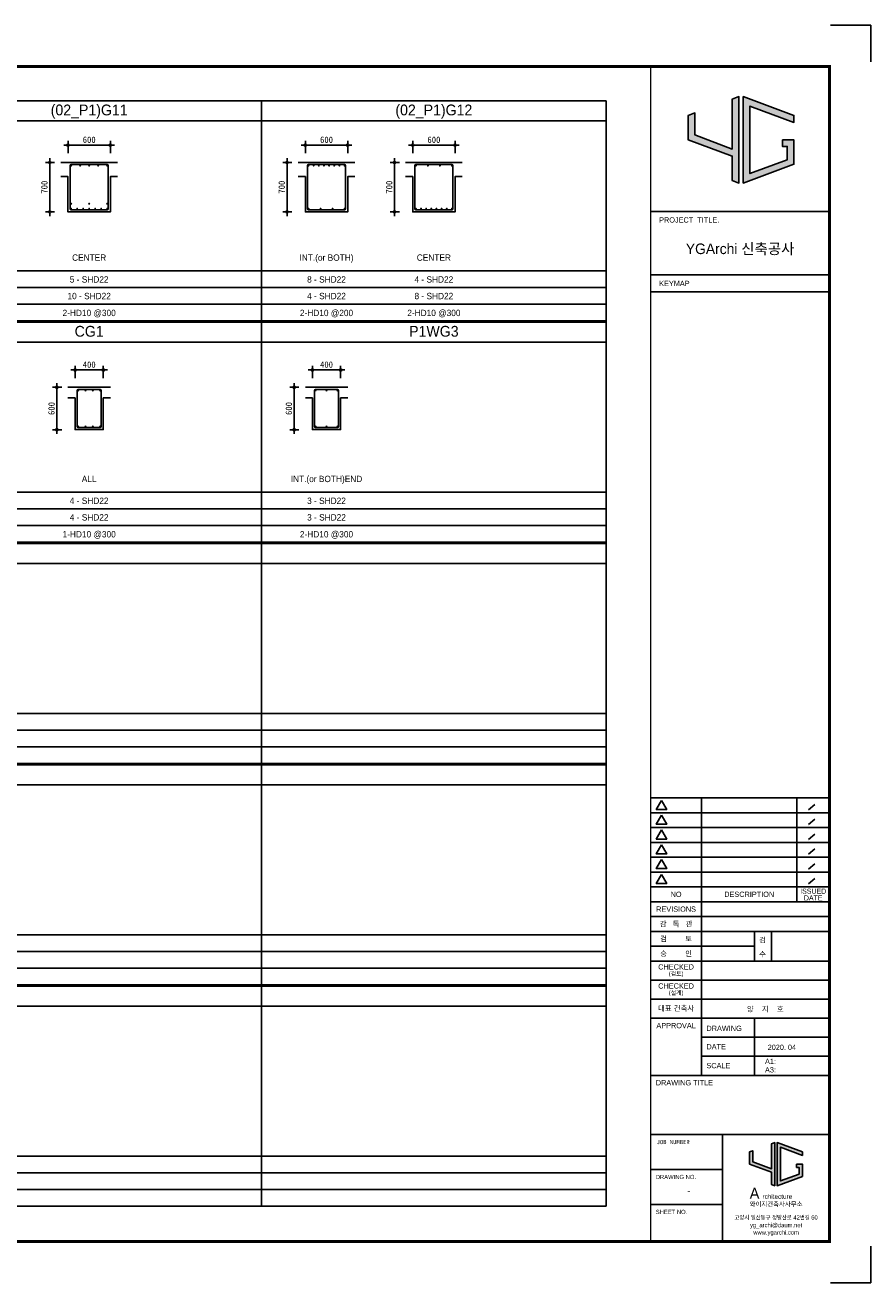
# Model space of a CAD drawing. Header units: millimetres. Extents: x 3445018 to 4174071, y -6064565 to -5122887.
# Tile 30 of 192: x 3711427 to 3723412, y -5842280 to -5824460. Entities that reach past the tile are written whole.
import ezdxf
from ezdxf.enums import TextEntityAlignment as Align

# ---------------------------------------------------------------- set-up
doc = ezdxf.new("R2010")
doc.units = ezdxf.units.MM
doc.header["$MEASUREMENT"] = 0
doc.layers.get('0').update_dxf_attribs({"linetype": 'CONTINUOUS'})
doc.layers.get('DEFPOINTS').update_dxf_attribs({"linetype": 'CONTINUOUS'})
for name, color, linetype in [('0-TEX(타이틀)', 2, 'CONTINUOUS'), ('A_GE_FORM', 7, 'CONTINUOUS'), ('A_GE_TEXT', 3, 'CONTINUOUS'), ('DIM', 7, 'CONTINUOUS'), ('guide', 9, 'CONTINUOUS'), ('SO-252', 252, 'CONTINUOUS'), ('WA1', 2, 'CONTINUOUS'), ('WA2', 3, 'CONTINUOUS'), ('문자', 2, 'CONTINUOUS')]:
    doc.layers.add(name, color=color, linetype=linetype)
doc.styles.add('HY울릉도 L', font='txt')
doc.styles.add('SDP-S', font='txt')
doc.styles.add('굴림', font='txt')
doc.styles.add('나눔고딕', font='txt')
doc.styles.add('돋움', font='txt')
doc.styles.add('스타일1', font='HYWULM.TTF')
doc.dimstyles.new('SMDI-3', dxfattribs={"dimtxt": 3, "dimasz": 1, "dimexe": 2, "dimexo": 3, "dimgap": 1, "dimtad": 1, "dimdsep": 46, "dimtxsty": 'HY울릉도 L', "dimblk": 'Z_DOT', "dimcen": 2.5, "dimdle": 1.5, "dimclrd": 1, "dimclre": 1, "dimclrt": 2, "dimadec": 0, "dimazin": 0, "dimtfac": 1, "dimtix": 1, "dimtmove": 2, "dimatfit": 3, "dimldrblk": 'Z_DOT', "dimfxl": 2, "dimtvp": 1, "dimtolj": 1, "dimtzin": 0, "dimarcsym": 0})

# ---------------------------------------------------------------- blocks, each defined once
blk = doc.blocks.new('werwwerw')
at = {"true_color": 0xf50000}
h = blk.add_hatch(color=1, dxfattribs=at)
h.dxf.hatch_style = 1
h.paths.add_polyline_path([(1770.34, 1804.71), (1770.34, 1809.72), (1768.84, 1809.16), (1768.84, 1803.61), (1778.84, 1799.9), (1778.84, 1794.35), (1780.34, 1793.79), (1780.34, 1813.42), (1778.84, 1812.87), (1778.84, 1801.5)])
h.paths.add_polyline_path([(1782.84, 1811.27), (1792.84, 1807.56), (1792.84, 1809.16), (1781.34, 1813.42), (1781.34, 1793.79), (1792.84, 1798.05), (1792.84, 1803.61), (1790.24, 1803.61), (1790.24, 1802.11), (1791.34, 1802.11), (1791.34, 1799.09), (1782.84, 1795.95)])
at = {"color": 1, "true_color": 0xf50000}
for points in [[(1770.34, 1809.72), (1768.84, 1809.16), (1768.84, 1803.61), (1778.84, 1799.9), (1778.84, 1794.35), (1780.34, 1793.79), (1780.34, 1813.42), (1778.84, 1812.87), (1778.84, 1801.5), (1770.34, 1804.71), (1770.34, 1809.72), (1768.84, 1809.16)], [(1790.24, 1803.61), (1792.84, 1803.61), (1792.84, 1798.05), (1781.34, 1793.79), (1781.34, 1813.42), (1792.84, 1809.16), (1792.84, 1807.56), (1782.84, 1811.27), (1782.84, 1795.95), (1791.34, 1799.09), (1791.34, 1802.11), (1790.24, 1802.11), (1790.24, 1802.11), (1790.24, 1803.61)]]:
    blk.add_lwpolyline(points, dxfattribs=at)
at = {"color": 1, "true_color": 0xf50000, "insert": (1768.9, 1792.85), "char_height": 5, "attachment_point": 1}
blk.add_mtext_dynamic_manual_height_columns('{\\fBroadway|b0|i0|c0|p82;A}', width=3.0726, gutter_width=12.5, heights=[0], dxfattribs=at)
at = {"insert": (1774.73, 1789.95), "char_height": 2.1, "attachment_point": 1}
blk.add_mtext_dynamic_manual_height_columns('{\\fBroadway|b0|i0|c0|p82;rchitecture}', width=17.5999, gutter_width=12.5, heights=[0], dxfattribs=at)
blk = doc.blocks.new('sheet _서영')
at = {"true_color": 0xf50000}
h = blk.add_hatch(color=1, dxfattribs=at)
h.dxf.hatch_style = 1
h.paths.add_polyline_path([(-361932.13, -1058516.3), (-361932.13, -1058505.89), (-361935.25, -1058507.04), (-361935.25, -1058518.6), (-361914.45, -1058526.3), (-361914.45, -1058537.86), (-361911.33, -1058539.01), (-361911.33, -1058498.18), (-361914.45, -1058499.34), (-361914.45, -1058522.97)])
h.paths.add_polyline_path([(-361906.13, -1058502.67), (-361885.33, -1058510.37), (-361885.33, -1058507.04), (-361909.25, -1058498.18), (-361909.25, -1058539.01), (-361885.33, -1058530.15), (-361885.33, -1058518.6), (-361890.73, -1058518.6), (-361890.73, -1058521.72), (-361888.45, -1058521.72), (-361888.45, -1058527.98), (-361906.13, -1058534.53)])
at = {"color": 1, "true_color": 0xf50000}
for points in [[(-361932.13, -1058505.89), (-361935.25, -1058507.04), (-361935.25, -1058518.6), (-361914.45, -1058526.3), (-361914.45, -1058537.86), (-361911.33, -1058539.01), (-361911.33, -1058498.18), (-361914.45, -1058499.34), (-361914.45, -1058522.97), (-361932.13, -1058516.3), (-361932.13, -1058505.89), (-361935.25, -1058507.04)], [(-361890.73, -1058518.6), (-361885.33, -1058518.6), (-361885.33, -1058530.15), (-361909.25, -1058539.01), (-361909.25, -1058498.18), (-361885.33, -1058507.04), (-361885.33, -1058510.37), (-361906.13, -1058502.67), (-361906.13, -1058534.53), (-361888.45, -1058527.98), (-361888.45, -1058521.72), (-361890.73, -1058521.72), (-361890.73, -1058521.72), (-361890.73, -1058518.6)]]:
    blk.add_lwpolyline(points, dxfattribs=at)
at = {"layer": 'A_GE_FORM'}
for p, q in [((-361848.99, -1058464.44), (-361867.99, -1058464.44)), ((-361848.99, -1058464.44), (-361848.99, -1058481.68)), ((-361848.99, -1059041.18), (-361848.99, -1059058.43)), ((-361848.99, -1059058.43), (-361867.99, -1059058.43))]:
    blk.add_line(p, q, dxfattribs=at)
at = {"layer": 'A_GE_FORM', "color": 161}
for p, q in [((-361952.99, -1058552.43), (-361868.99, -1058552.43)), ((-361952.99, -1058582.43), (-361868.99, -1058582.43)), ((-361952.99, -1058590.43), (-361868.99, -1058590.43)), ((-361952.99, -1058829.43), (-361868.89, -1058829.43)), ((-361928.99, -1058960.43), (-361928.99, -1058829.43)), ((-361883.91, -1058878.43), (-361883.91, -1058829.43)), ((-361875.5, -1058832.51), (-361878.46, -1058835.03)), ((-361952.99, -1058836.43), (-361868.89, -1058836.43)), ((-361875.5, -1058839.51), (-361878.46, -1058842.03)), ((-361952.99, -1058843.43), (-361868.89, -1058843.43)), ((-361875.5, -1058846.51), (-361878.46, -1058849.03)), ((-361952.99, -1058850.43), (-361868.89, -1058850.43)), ((-361952.99, -1058857.43), (-361868.89, -1058857.43)), ((-361875.5, -1058853.51), (-361878.46, -1058856.03)), ((-361875.5, -1058860.51), (-361878.46, -1058863.03)), ((-361952.99, -1058864.43), (-361868.89, -1058864.43)), ((-361875.5, -1058867.51), (-361878.46, -1058870.03)), ((-361952.99, -1058871.43), (-361868.89, -1058871.43)), ((-361952.99, -1058878.43), (-361868.49, -1058878.43)), ((-361952.99, -1058885.43), (-361868.49, -1058885.43)), ((-361952.99, -1058892.43), (-361868.49, -1058892.43)), ((-361903.99, -1058906.43), (-361903.99, -1058892.43)), ((-361895.99, -1058906.43), (-361895.99, -1058892.43)), ((-361952.99, -1058899.43), (-361903.99, -1058899.43)), ((-361952.99, -1058906.43), (-361868.49, -1058906.43)), ((-361952.99, -1058915.43), (-361868.49, -1058915.43)), ((-361952.99, -1058924.43), (-361868.49, -1058924.43)), ((-361952.99, -1058933.43), (-361868.49, -1058933.43)), ((-361903.99, -1058960.43), (-361903.99, -1058933.43)), ((-361928.99, -1058942.43), (-361868.49, -1058942.43)), ((-361928.99, -1058951.43), (-361868.49, -1058951.43)), ((-361952.99, -1058960.43), (-361868.49, -1058960.43)), ((-361952.99, -1058988.43), (-361868.49, -1058988.43)), ((-361918.99, -1059038.93), (-361918.99, -1058988.43)), ((-361952.99, -1059004.93), (-361918.99, -1059004.93)), ((-361952.99, -1059021.43), (-361918.99, -1059021.43))]:
    blk.add_line(p, q, dxfattribs=at)
at = {"layer": 'A_GE_FORM', "const_width": 1.5}
blk.add_lwpolyline([(-361868.49, -1059038.93), (-362670.49, -1059038.93), (-362670.49, -1058483.93), (-361868.49, -1058483.93)], close=True, dxfattribs=at)
at = {"layer": 'A_GE_FORM', "const_width": 0.6}
blk.add_lwpolyline([(-361952.99, -1059038.93), (-361952.99, -1058483.93)], dxfattribs=at)
at = {"layer": 'A_GE_FORM', "color": 7}
for points in [[(-361947.88, -1058830.55), (-361950.34, -1058834.82), (-361945.41, -1058834.82)], [(-361947.88, -1058837.55), (-361950.34, -1058841.82), (-361945.41, -1058841.82)], [(-361947.88, -1058844.55), (-361950.34, -1058848.82), (-361945.41, -1058848.82)], [(-361947.88, -1058851.55), (-361950.34, -1058855.82), (-361945.41, -1058855.82)], [(-361947.88, -1058858.55), (-361950.34, -1058862.82), (-361945.41, -1058862.82)], [(-361947.88, -1058865.55), (-361950.34, -1058869.82), (-361945.41, -1058869.82)]]:
    blk.add_lwpolyline(points, close=True, dxfattribs=at)
at = {"xscale": 1.04, "yscale": 1.04, "zscale": 1.04}
blk.add_blockref('werwwerw', (-363745.9, -1060878.12), dxfattribs=at)
at = {"insert": (-361906.28, -1059020.17), "char_height": 2.16, "attachment_point": 1, "line_spacing_factor": 0.9, "style": '스타일1'}
blk.add_mtext_dynamic_manual_height_columns('{\\f이사만루체 Medium|b0|i0|c129|p2;와이지건축사사무소}', width=30.417, gutter_width=10, heights=[0], dxfattribs=at)
at = {"layer": 'A_GE_TEXT'}
for s, height, style, p in [('PROJECT  TITLE.', 2.5, '돋움', (-361948.99, -1058556.43)), ('KEYMAP', 2.5, '돋움', (-361948.99, -1058586.43)), ('DRAWING', 2.5, '돋움', (-361926.65, -1058938.25)), ('DATE', 2.5, '돋움', (-361926.65, -1058946.92)), ('A1:', 2.5, '돋움', (-361898.99, -1058953.83)), ('SCALE', 2.5, '돋움', (-361926.65, -1058955.83)), ('A3:', 2.5, '돋움', (-361898.99, -1058957.83)), ('DRAWING TITLE', 2.5, '돋움', (-361950.58, -1058963.93)), ('JOB NUMBER', 2, '나눔고딕', (-361950.2, -1058991.93)), ('DRAWING NO.', 2, '돋움', (-361950.59, -1059008.43)), ('SHEET NO.', 2, '돋움', (-361950.59, -1059024.93))]:
    blk.add_text(s, height=height, dxfattribs=dict(at, style=style)).set_placement(p, align=Align.MIDDLE_LEFT)
for s, height, style, p in [('YGArchi 신축공사', 5, '굴림', (-361910.74, -1058570.06)), ('NO', 2.5, '돋움', (-361940.99, -1058874.93)), ('DESCRIPTION', 2.5, '돋움', (-361906.45, -1058874.93)), ('ISSUED', 2.4, '돋움', (-361876.2, -1058873.45)), ('DATE', 2.4, '돋움', (-361876.2, -1058876.65)), ('REVISIONS', 2.5, '돋움', (-361940.99, -1058881.93)), ('감   독   관', 2.5, '돋움', (-361940.99, -1058888.93)), ('검         토', 2.5, '돋움', (-361940.99, -1058895.93)), ('승         인', 2.5, '돋움', (-361940.99, -1058902.93)), ('CHECKED', 2.5, '돋움', (-361940.99, -1058909.21)), ('(검토)', 2, '돋움', (-361940.99, -1058912.39)), ('CHECKED', 2.5, '돋움', (-361940.99, -1058918.21)), ('(설계)', 2, '돋움', (-361940.99, -1058921.39)), ('대표 건축사', 2.5, '돋움', (-361940.99, -1058928.78)), ('APPROVAL', 2.5, '돋움', (-361940.99, -1058936.93)), ('-', 2.5, '나눔고딕', (-361934.99, -1059014.93))]:
    blk.add_text(s, height=height, dxfattribs=dict(at, style=style)).set_placement(p, align=Align.MIDDLE_CENTER)
at = {"layer": 'A_GE_TEXT', "style": '돋움'}
for s, p in [('검', (-361901.77, -1058897.75)), ('수', (-361901.77, -1058904.47))]:
    blk.add_text(s, height=2.5, dxfattribs=at).set_placement(p)
at = {"layer": 'A_GE_TEXT', "style": '돋움', "width": 0.9}
for s, p in [('고양시 일산동구 정발산로 42번길 60', (-361893.74, -1059027.54)), ('yg_archi@daum.net', (-361893.74, -1059031.18)), ('www.ygarchi.com', (-361893.74, -1059034.62))]:
    blk.add_text(s, height=2, dxfattribs=at).set_placement(p, align=Align.MIDDLE_CENTER)
blk = doc.blocks.new('Z_DOT')
at = {"layer": 'DIM', "color": 1, "ltscale": 3}
for p, q in [((-2, 0), (2, 0)), ((0, -2), (0, 2))]:
    blk.add_line(p, q, dxfattribs=at)
for radius in [0.5, 0.25]:
    blk.add_circle((0, 0), radius, dxfattribs=at)
blk = doc.blocks.new('*D202')
at = {"layer": 'DEFPOINTS', "color": 0, "ltscale": 3, "transparency": 16777216}
for p in [(3712535, -5829346), (3712135, -5829552), (3712535, -5829552)]:
    blk.add_point(p, dxfattribs=at)
at = {"layer": 'DIM', "color": 1, "lineweight": -2, "ltscale": 3, "transparency": 16777216}
for p, q in [((3712135, -5829462), (3712135, -5829286)), ((3712165, -5829346), (3712505, -5829346)), ((3712535, -5829462), (3712535, -5829286))]:
    blk.add_line(p, q, dxfattribs=at)
at = {"layer": 'DIM', "color": 1, "lineweight": -2, "ltscale": 3, "transparency": 16777216, "xscale": 30, "yscale": 30, "zscale": 30, "rotation": 180}
blk.add_blockref('Z_DOT', (3712135, -5829346), dxfattribs=at)
at = {"layer": 'DIM', "color": 1, "lineweight": -2, "ltscale": 3, "transparency": 16777216, "xscale": 30, "yscale": 30, "zscale": 30}
blk.add_blockref('Z_DOT', (3712535, -5829346), dxfattribs=at)
at = {"layer": 'DIM', "color": 2, "ltscale": 3, "transparency": 16777216, "insert": (3712335, -5829271), "char_height": 90, "attachment_point": 5, "style": 'SDP-S'}
blk.add_mtext('\\A1;400', dxfattribs=at)
blk = doc.blocks.new('*D203')
at = {"layer": 'DEFPOINTS', "color": 0, "ltscale": 3, "transparency": 16777216}
for p in [(3711876, -5829592), (3712035, -5829592), (3712035, -5830192)]:
    blk.add_point(p, dxfattribs=at)
at = {"layer": 'DIM', "color": 1, "lineweight": -2, "ltscale": 3, "transparency": 16777216}
for p, q in [((3711945, -5829592), (3711816, -5829592)), ((3711876, -5830162), (3711876, -5829622)), ((3711945, -5830192), (3711816, -5830192))]:
    blk.add_line(p, q, dxfattribs=at)
at = {"layer": 'DIM', "color": 1, "lineweight": -2, "ltscale": 3, "transparency": 16777216, "xscale": 30, "yscale": 30, "zscale": 30}
for p, rotation in [((3711876, -5829592), 90), ((3711876, -5830192), 270)]:
    blk.add_blockref('Z_DOT', p, dxfattribs=dict(at, rotation=rotation))
at = {"layer": 'DIM', "color": 2, "ltscale": 3, "transparency": 16777216, "insert": (3711801, -5829892), "char_height": 90, "attachment_point": 5, "rotation": 90, "style": 'SDP-S'}
blk.add_mtext('\\A1;600', dxfattribs=at)
blk = doc.blocks.new('*D210')
at = {"layer": 'DEFPOINTS', "color": 0, "ltscale": 3, "transparency": 16777216}
for p in [(3715898, -5829346), (3715498, -5829552), (3715898, -5829552)]:
    blk.add_point(p, dxfattribs=at)
at = {"layer": 'DIM', "color": 1, "lineweight": -2, "ltscale": 3, "transparency": 16777216}
for p, q in [((3715498, -5829462), (3715498, -5829286)), ((3715528, -5829346), (3715868, -5829346)), ((3715898, -5829462), (3715898, -5829286))]:
    blk.add_line(p, q, dxfattribs=at)
at = {"layer": 'DIM', "color": 1, "lineweight": -2, "ltscale": 3, "transparency": 16777216, "xscale": 30, "yscale": 30, "zscale": 30, "rotation": 180}
blk.add_blockref('Z_DOT', (3715498, -5829346), dxfattribs=at)
at = {"layer": 'DIM', "color": 1, "lineweight": -2, "ltscale": 3, "transparency": 16777216, "xscale": 30, "yscale": 30, "zscale": 30}
blk.add_blockref('Z_DOT', (3715898, -5829346), dxfattribs=at)
at = {"layer": 'DIM', "color": 2, "ltscale": 3, "transparency": 16777216, "insert": (3715698, -5829271), "char_height": 90, "attachment_point": 5, "style": 'SDP-S'}
blk.add_mtext('\\A1;400', dxfattribs=at)
blk = doc.blocks.new('*D211')
at = {"layer": 'DEFPOINTS', "color": 0, "ltscale": 3, "transparency": 16777216}
for p in [(3715239, -5829592), (3715398, -5829592), (3715398, -5830192)]:
    blk.add_point(p, dxfattribs=at)
at = {"layer": 'DIM', "color": 1, "lineweight": -2, "ltscale": 3, "transparency": 16777216}
for p, q in [((3715308, -5829592), (3715179, -5829592)), ((3715239, -5830162), (3715239, -5829622)), ((3715308, -5830192), (3715179, -5830192))]:
    blk.add_line(p, q, dxfattribs=at)
at = {"layer": 'DIM', "color": 1, "lineweight": -2, "ltscale": 3, "transparency": 16777216, "xscale": 30, "yscale": 30, "zscale": 30}
for p, rotation in [((3715239, -5829592), 90), ((3715239, -5830192), 270)]:
    blk.add_blockref('Z_DOT', p, dxfattribs=dict(at, rotation=rotation))
at = {"layer": 'DIM', "color": 2, "ltscale": 3, "transparency": 16777216, "insert": (3715164, -5829892), "char_height": 90, "attachment_point": 5, "rotation": 90, "style": 'SDP-S'}
blk.add_mtext('\\A1;600', dxfattribs=at)
blk = doc.blocks.new('*D214')
at = {"layer": 'DEFPOINTS', "color": 0, "ltscale": 3, "transparency": 16777216}
for p in [(3715998, -5826160), (3715398, -5826366), (3715998, -5826366)]:
    blk.add_point(p, dxfattribs=at)
at = {"layer": 'DIM', "color": 1, "lineweight": -2, "ltscale": 3, "transparency": 16777216}
for p, q in [((3715398, -5826276), (3715398, -5826100)), ((3715428, -5826160), (3715968, -5826160)), ((3715998, -5826276), (3715998, -5826100))]:
    blk.add_line(p, q, dxfattribs=at)
at = {"layer": 'DIM', "color": 1, "lineweight": -2, "ltscale": 3, "transparency": 16777216, "xscale": 30, "yscale": 30, "zscale": 30, "rotation": 180}
blk.add_blockref('Z_DOT', (3715398, -5826160), dxfattribs=at)
at = {"layer": 'DIM', "color": 1, "lineweight": -2, "ltscale": 3, "transparency": 16777216, "xscale": 30, "yscale": 30, "zscale": 30}
blk.add_blockref('Z_DOT', (3715998, -5826160), dxfattribs=at)
at = {"layer": 'DIM', "color": 2, "ltscale": 3, "transparency": 16777216, "insert": (3715698, -5826010), "char_height": 90, "attachment_point": 5, "style": 'SDP-S'}
blk.add_mtext('\\A1;\\P600', dxfattribs=at)
blk = doc.blocks.new('*D215')
at = {"layer": 'DEFPOINTS', "color": 0, "ltscale": 3, "transparency": 16777216}
for p in [(3715139, -5826406), (3715298, -5826406), (3715298, -5827106)]:
    blk.add_point(p, dxfattribs=at)
at = {"layer": 'DIM', "color": 1, "lineweight": -2, "ltscale": 3, "transparency": 16777216}
for p, q in [((3715208, -5826406), (3715079, -5826406)), ((3715139, -5827076), (3715139, -5826436)), ((3715208, -5827106), (3715079, -5827106))]:
    blk.add_line(p, q, dxfattribs=at)
at = {"layer": 'DIM', "color": 1, "lineweight": -2, "ltscale": 3, "transparency": 16777216, "xscale": 30, "yscale": 30, "zscale": 30}
for p, rotation in [((3715139, -5826406), 90), ((3715139, -5827106), 270)]:
    blk.add_blockref('Z_DOT', p, dxfattribs=dict(at, rotation=rotation))
at = {"layer": 'DIM', "color": 2, "ltscale": 3, "transparency": 16777216, "insert": (3715064, -5826756), "char_height": 90, "attachment_point": 5, "rotation": 90, "style": 'SDP-S'}
blk.add_mtext('\\A1;700', dxfattribs=at)
blk = doc.blocks.new('*D216')
at = {"layer": 'DEFPOINTS', "color": 0, "ltscale": 3, "transparency": 16777216}
for p in [(3717520, -5826160), (3716920, -5826366), (3717520, -5826366)]:
    blk.add_point(p, dxfattribs=at)
at = {"layer": 'DIM', "color": 1, "lineweight": -2, "ltscale": 3, "transparency": 16777216}
for p, q in [((3716920, -5826276), (3716920, -5826100)), ((3716950, -5826160), (3717490, -5826160)), ((3717520, -5826276), (3717520, -5826100))]:
    blk.add_line(p, q, dxfattribs=at)
at = {"layer": 'DIM', "color": 1, "lineweight": -2, "ltscale": 3, "transparency": 16777216, "xscale": 30, "yscale": 30, "zscale": 30, "rotation": 180}
blk.add_blockref('Z_DOT', (3716920, -5826160), dxfattribs=at)
at = {"layer": 'DIM', "color": 1, "lineweight": -2, "ltscale": 3, "transparency": 16777216, "xscale": 30, "yscale": 30, "zscale": 30}
blk.add_blockref('Z_DOT', (3717520, -5826160), dxfattribs=at)
at = {"layer": 'DIM', "color": 2, "ltscale": 3, "transparency": 16777216, "insert": (3717220, -5826010), "char_height": 90, "attachment_point": 5, "style": 'SDP-S'}
blk.add_mtext('\\A1;\\P600', dxfattribs=at)
blk = doc.blocks.new('*D217')
at = {"layer": 'DEFPOINTS', "color": 0, "ltscale": 3, "transparency": 16777216}
for p in [(3716661, -5826406), (3716820, -5826406), (3716820, -5827106)]:
    blk.add_point(p, dxfattribs=at)
at = {"layer": 'DIM', "color": 1, "lineweight": -2, "ltscale": 3, "transparency": 16777216}
for p, q in [((3716730, -5826406), (3716601, -5826406)), ((3716661, -5827076), (3716661, -5826436)), ((3716730, -5827106), (3716601, -5827106))]:
    blk.add_line(p, q, dxfattribs=at)
at = {"layer": 'DIM', "color": 1, "lineweight": -2, "ltscale": 3, "transparency": 16777216, "xscale": 30, "yscale": 30, "zscale": 30}
for p, rotation in [((3716661, -5826406), 90), ((3716661, -5827106), 270)]:
    blk.add_blockref('Z_DOT', p, dxfattribs=dict(at, rotation=rotation))
at = {"layer": 'DIM', "color": 2, "ltscale": 3, "transparency": 16777216, "insert": (3716586, -5826756), "char_height": 90, "attachment_point": 5, "rotation": 90, "style": 'SDP-S'}
blk.add_mtext('\\A1;700', dxfattribs=at)
blk = doc.blocks.new('*D258')
at = {"layer": 'DEFPOINTS', "color": 0, "ltscale": 3, "transparency": 16777216}
for p in [(3712635, -5826160), (3712035, -5826366), (3712635, -5826366)]:
    blk.add_point(p, dxfattribs=at)
at = {"layer": 'DIM', "color": 1, "lineweight": -2, "ltscale": 3, "transparency": 16777216}
for p, q in [((3712035, -5826276), (3712035, -5826100)), ((3712065, -5826160), (3712605, -5826160)), ((3712635, -5826276), (3712635, -5826100))]:
    blk.add_line(p, q, dxfattribs=at)
at = {"layer": 'DIM', "color": 1, "lineweight": -2, "ltscale": 3, "transparency": 16777216, "xscale": 30, "yscale": 30, "zscale": 30, "rotation": 180}
blk.add_blockref('Z_DOT', (3712035, -5826160), dxfattribs=at)
at = {"layer": 'DIM', "color": 1, "lineweight": -2, "ltscale": 3, "transparency": 16777216, "xscale": 30, "yscale": 30, "zscale": 30}
blk.add_blockref('Z_DOT', (3712635, -5826160), dxfattribs=at)
at = {"layer": 'DIM', "color": 2, "ltscale": 3, "transparency": 16777216, "insert": (3712335, -5826010), "char_height": 90, "attachment_point": 5, "style": 'SDP-S'}
blk.add_mtext('\\A1;\\P600', dxfattribs=at)
blk = doc.blocks.new('*D259')
at = {"layer": 'DEFPOINTS', "color": 0, "ltscale": 3, "transparency": 16777216}
for p in [(3711776, -5826406), (3711935, -5826406), (3711935, -5827106)]:
    blk.add_point(p, dxfattribs=at)
at = {"layer": 'DIM', "color": 1, "lineweight": -2, "ltscale": 3, "transparency": 16777216}
for p, q in [((3711845, -5826406), (3711716, -5826406)), ((3711776, -5827076), (3711776, -5826436)), ((3711845, -5827106), (3711716, -5827106))]:
    blk.add_line(p, q, dxfattribs=at)
at = {"layer": 'DIM', "color": 1, "lineweight": -2, "ltscale": 3, "transparency": 16777216, "xscale": 30, "yscale": 30, "zscale": 30}
for p, rotation in [((3711776, -5826406), 90), ((3711776, -5827106), 270)]:
    blk.add_blockref('Z_DOT', p, dxfattribs=dict(at, rotation=rotation))
at = {"layer": 'DIM', "color": 2, "ltscale": 3, "transparency": 16777216, "insert": (3711701, -5826756), "char_height": 90, "attachment_point": 5, "rotation": 90, "style": 'SDP-S'}
blk.add_mtext('\\A1;700', dxfattribs=at)

msp = doc.modelspace()

# ---------------------------------------------------------------- hatches: boundary and pattern name
at = {"layer": 'WA1'}
h = msp.add_hatch(color=256, dxfattribs=at)
h.dxf.hatch_style = 1
h.paths.add_polyline_path([(3712094.701, -5826450.627, -1), (3712064.701, -5826450.627, -1)])
h = msp.add_hatch(color=256, dxfattribs=at)
h.dxf.hatch_style = 1
h.paths.add_polyline_path([(3712222.201, -5826450.627, -1), (3712192.201, -5826450.627, -1)])
h = msp.add_hatch(color=256, dxfattribs=at)
h.dxf.hatch_style = 1
h.paths.add_polyline_path([(3712349.701, -5826450.627, -1), (3712319.701, -5826450.627, -1)])
h = msp.add_hatch(color=256, dxfattribs=at)
h.dxf.hatch_style = 1
h.paths.add_polyline_path([(3712477.201, -5826450.627, -1), (3712447.201, -5826450.627, -1)])
h = msp.add_hatch(color=256, dxfattribs=at)
h.dxf.hatch_style = 1
h.paths.add_polyline_path([(3712574.701, -5826450.627, 1), (3712604.701, -5826450.627, 1)])
h = msp.add_hatch(color=256, dxfattribs=at)
h.dxf.hatch_style = 1
h.paths.add_polyline_path([(3715458.136, -5826450.627, 1), (3715428.136, -5826450.627, 1)])
h = msp.add_hatch(color=256, dxfattribs=at)
h.dxf.hatch_style = 1
h.paths.add_polyline_path([(3715530.993, -5826450.627, 1), (3715500.993, -5826450.627, 1)])
h = msp.add_hatch(color=256, dxfattribs=at)
h.dxf.hatch_style = 1
h.paths.add_polyline_path([(3715603.85, -5826450.627, 1), (3715573.85, -5826450.627, 1)])
h = msp.add_hatch(color=256, dxfattribs=at)
h.dxf.hatch_style = 1
h.paths.add_polyline_path([(3715676.707, -5826450.627, 1), (3715646.707, -5826450.627, 1)])
h = msp.add_hatch(color=256, dxfattribs=at)
h.dxf.hatch_style = 1
h.paths.add_polyline_path([(3715719.564, -5826450.627, -1), (3715749.564, -5826450.627, -1)])
h = msp.add_hatch(color=256, dxfattribs=at)
h.dxf.hatch_style = 1
h.paths.add_polyline_path([(3715792.421, -5826450.627, -1), (3715822.421, -5826450.627, -1)])
h = msp.add_hatch(color=256, dxfattribs=at)
h.dxf.hatch_style = 1
h.paths.add_polyline_path([(3715865.279, -5826450.627, -1), (3715895.279, -5826450.627, -1)])
h = msp.add_hatch(color=256, dxfattribs=at)
h.dxf.hatch_style = 1
h.paths.add_polyline_path([(3715938.136, -5826450.627, -1), (3715968.136, -5826450.627, -1)])
h = msp.add_hatch(color=256, dxfattribs=at)
h.dxf.hatch_style = 1
h.paths.add_polyline_path([(3716979.571, -5826450.627, -1), (3716949.571, -5826450.627, -1)])
h = msp.add_hatch(color=256, dxfattribs=at)
h.dxf.hatch_style = 1
h.paths.add_polyline_path([(3717149.571, -5826450.627, -1), (3717119.571, -5826450.627, -1)])
h = msp.add_hatch(color=256, dxfattribs=at)
h.dxf.hatch_style = 1
h.paths.add_polyline_path([(3717289.571, -5826450.494, 1), (3717319.571, -5826450.437, 1)])
h = msp.add_hatch(color=256, dxfattribs=at)
h.dxf.hatch_style = 1
h.paths.add_polyline_path([(3717459.571, -5826450.627, 1), (3717489.571, -5826450.627, 1)])
h = msp.add_hatch(color=256, dxfattribs=at)
h.dxf.hatch_style = 1
h.paths.add_polyline_path([(3712094.571, -5826990.627, -1), (3712064.571, -5826990.627, -1)])
h = msp.add_hatch(color=256, dxfattribs=at)
h.dxf.hatch_style = 1
h.paths.add_polyline_path([(3712094.571, -5827060.627, -1), (3712064.571, -5827060.627, -1)])
h = msp.add_hatch(color=256, dxfattribs=at)
h.dxf.hatch_style = 1
h.paths.add_polyline_path([(3712179.571, -5827060.627, -1), (3712149.571, -5827060.627, -1)])
h = msp.add_hatch(color=256, dxfattribs=at)
h.dxf.hatch_style = 1
h.paths.add_polyline_path([(3712264.571, -5827060.627, -1), (3712234.571, -5827060.627, -1)])
h = msp.add_hatch(color=256, dxfattribs=at)
h.dxf.hatch_style = 1
h.paths.add_polyline_path([(3712349.571, -5826990.627, -1), (3712319.571, -5826990.627, -1)])
h = msp.add_hatch(color=256, dxfattribs=at)
h.dxf.hatch_style = 1
h.paths.add_polyline_path([(3712349.571, -5827060.627, -1), (3712319.571, -5827060.627, -1)])
h = msp.add_hatch(color=256, dxfattribs=at)
h.dxf.hatch_style = 1
h.paths.add_polyline_path([(3712404.571, -5827060.627, 1), (3712434.571, -5827060.627, 1)])
h = msp.add_hatch(color=256, dxfattribs=at)
h.dxf.hatch_style = 1
h.paths.add_polyline_path([(3712489.571, -5827060.627, 1), (3712519.571, -5827060.627, 1)])
h = msp.add_hatch(color=256, dxfattribs=at)
h.dxf.hatch_style = 1
h.paths.add_polyline_path([(3712604.571, -5826990.627, -1), (3712574.571, -5826990.627, -1)])
h = msp.add_hatch(color=256, dxfattribs=at)
h.dxf.hatch_style = 1
h.paths.add_polyline_path([(3712574.571, -5827060.627, 1), (3712604.571, -5827060.627, 1)])
h = msp.add_hatch(color=256, dxfattribs=at)
h.dxf.hatch_style = 1
h.paths.add_polyline_path([(3715458.136, -5827060.627, -1), (3715428.136, -5827060.627, -1)])
h = msp.add_hatch(color=256, dxfattribs=at)
h.dxf.hatch_style = 1
h.paths.add_polyline_path([(3715628.136, -5827060.627, -1), (3715598.136, -5827060.627, -1)])
h = msp.add_hatch(color=256, dxfattribs=at)
h.dxf.hatch_style = 1
h.paths.add_polyline_path([(3715768.136, -5827060.494, 1), (3715798.136, -5827060.437, 1)])
h = msp.add_hatch(color=256, dxfattribs=at)
h.dxf.hatch_style = 1
h.paths.add_polyline_path([(3715938.136, -5827060.627, 1), (3715968.136, -5827060.627, 1)])
h = msp.add_hatch(color=256, dxfattribs=at)
h.dxf.hatch_style = 1
h.paths.add_polyline_path([(3716979.571, -5827060.627, -1), (3716949.571, -5827060.627, -1)])
h = msp.add_hatch(color=256, dxfattribs=at)
h.dxf.hatch_style = 1
h.paths.add_polyline_path([(3717052.428, -5827060.627, -1), (3717022.428, -5827060.627, -1)])
h = msp.add_hatch(color=256, dxfattribs=at)
h.dxf.hatch_style = 1
h.paths.add_polyline_path([(3717125.285, -5827060.627, -1), (3717095.285, -5827060.627, -1)])
h = msp.add_hatch(color=256, dxfattribs=at)
h.dxf.hatch_style = 1
h.paths.add_polyline_path([(3717198.142, -5827060.627, -1), (3717168.142, -5827060.627, -1)])
h = msp.add_hatch(color=256, dxfattribs=at)
h.dxf.hatch_style = 1
h.paths.add_polyline_path([(3717240.999, -5827060.627, 1), (3717270.999, -5827060.627, 1)])
h = msp.add_hatch(color=256, dxfattribs=at)
h.dxf.hatch_style = 1
h.paths.add_polyline_path([(3717313.856, -5827060.627, 1), (3717343.856, -5827060.627, 1)])
h = msp.add_hatch(color=256, dxfattribs=at)
h.dxf.hatch_style = 1
h.paths.add_polyline_path([(3717386.714, -5827060.627, 1), (3717416.714, -5827060.627, 1)])
h = msp.add_hatch(color=256, dxfattribs=at)
h.dxf.hatch_style = 1
h.paths.add_polyline_path([(3717459.571, -5827060.627, 1), (3717489.571, -5827060.627, 1)])
h = msp.add_hatch(color=256, dxfattribs=at)
h.dxf.hatch_style = 1
h.paths.add_polyline_path([(3712194.571, -5829636.627, 1), (3712164.571, -5829636.627, 1)])
h = msp.add_hatch(color=256, dxfattribs=at)
h.dxf.hatch_style = 1
h.paths.add_polyline_path([(3712297.904, -5829636.627, 1), (3712267.904, -5829636.627, 1)])
h = msp.add_hatch(color=256, dxfattribs=at)
h.dxf.hatch_style = 1
h.paths.add_polyline_path([(3712370.978, -5829636.627, -1), (3712400.978, -5829636.627, -1)])
h = msp.add_hatch(color=256, dxfattribs=at)
h.dxf.hatch_style = 1
h.paths.add_polyline_path([(3712504.571, -5829636.627, 1), (3712474.571, -5829636.627, 1)])
h = msp.add_hatch(color=256, dxfattribs=at)
h.dxf.hatch_style = 1
h.paths.add_polyline_path([(3715558.136, -5829636.627, 1), (3715528.136, -5829636.627, 1)])
h = msp.add_hatch(color=256, dxfattribs=at)
h.dxf.hatch_style = 1
h.paths.add_polyline_path([(3715713.136, -5829636.627, 1), (3715683.136, -5829636.627, 1)])
h = msp.add_hatch(color=256, dxfattribs=at)
h.dxf.hatch_style = 1
h.paths.add_polyline_path([(3715868.136, -5829636.627, 1), (3715838.136, -5829636.627, 1)])
h = msp.add_hatch(color=256, dxfattribs=at)
h.dxf.hatch_style = 1
h.paths.add_polyline_path([(3712194.571, -5830146.627, 1), (3712164.571, -5830146.627, 1)])
h = msp.add_hatch(color=256, dxfattribs=at)
h.dxf.hatch_style = 1
h.paths.add_polyline_path([(3712297.904, -5830146.627, -1), (3712267.904, -5830146.627, -1)])
h = msp.add_hatch(color=256, dxfattribs=at)
h.dxf.hatch_style = 1
h.paths.add_polyline_path([(3712370.978, -5830146.627, 1), (3712400.978, -5830146.627, 1)])
h = msp.add_hatch(color=256, dxfattribs=at)
h.dxf.hatch_style = 1
h.paths.add_polyline_path([(3712504.571, -5830146.627, 1), (3712474.571, -5830146.627, 1)])
h = msp.add_hatch(color=256, dxfattribs=at)
h.dxf.hatch_style = 1
h.paths.add_polyline_path([(3715558.136, -5830146.627, 1), (3715528.136, -5830146.627, 1)])
h = msp.add_hatch(color=256, dxfattribs=at)
h.dxf.hatch_style = 1
h.paths.add_polyline_path([(3715713.136, -5830146.627, 1), (3715683.136, -5830146.627, 1)])
h = msp.add_hatch(color=256, dxfattribs=at)
h.dxf.hatch_style = 1
h.paths.add_polyline_path([(3715868.136, -5830146.627, 1), (3715838.136, -5830146.627, 1)])

# ---------------------------------------------------------------- linework, layer by layer
at = {"layer": 'guide'}
for p, q in [((3719662.006, -5825532.427), (3699172.006, -5825532.427)), ((3714777.006, -5841192.827), (3714777.006, -5825532.427)), ((3719662.006, -5841192.827), (3719662.006, -5825532.427)), ((3719662.006, -5825816.627), (3699172.006, -5825816.627)), ((3719662.006, -5827943.227), (3699172.006, -5827943.227)), ((3719662.006, -5828178.427), (3699172.006, -5828178.427)), ((3719662.006, -5828413.627), (3699172.006, -5828413.627)), ((3719662.006, -5828648.827), (3699172.006, -5828648.827)), ((3719662.006, -5828668.427), (3699172.006, -5828668.427)), ((3719662.006, -5828952.627), (3699172.006, -5828952.627)), ((3719662.006, -5831079.227), (3699172.006, -5831079.227)), ((3719662.006, -5831314.427), (3699172.006, -5831314.427)), ((3719662.006, -5831549.627), (3699172.006, -5831549.627)), ((3719662.006, -5831784.827), (3699172.006, -5831784.827)), ((3719662.006, -5831804.427), (3699172.006, -5831804.427)), ((3719662.006, -5832088.627), (3699172.006, -5832088.627)), ((3719662.006, -5834215.227), (3699172.006, -5834215.227)), ((3719662.006, -5834450.427), (3699172.006, -5834450.427)), ((3719662.006, -5834685.627), (3699172.006, -5834685.627)), ((3719662.006, -5834920.827), (3699172.006, -5834920.827)), ((3719662.006, -5834940.427), (3699172.006, -5834940.427)), ((3719662.006, -5835224.627), (3699172.006, -5835224.627)), ((3719662.006, -5837351.227), (3699172.006, -5837351.227)), ((3719662.006, -5837586.427), (3699172.006, -5837586.427)), ((3719662.006, -5837821.627), (3699172.006, -5837821.627)), ((3719662.006, -5838056.827), (3699172.006, -5838056.827)), ((3719662.006, -5838076.427), (3699172.006, -5838076.427)), ((3719662.006, -5838360.627), (3699172.006, -5838360.627)), ((3719662.006, -5840487.227), (3699172.006, -5840487.227)), ((3719662.006, -5840722.427), (3699172.006, -5840722.427)), ((3719662.006, -5840957.627), (3699172.006, -5840957.627)), ((3719662.006, -5841192.827), (3699172.006, -5841192.827))]:
    msp.add_line(p, q, dxfattribs=at)
at = {"layer": 'SO-252'}
for points in [[(3712734.571, -5826405.627), (3711934.571, -5826405.627)], [(3716098.136, -5826405.627), (3715298.136, -5826405.627)], [(3717619.571, -5826405.627), (3716819.571, -5826405.627)], [(3711934.571, -5826605.627), (3712034.571, -5826605.627), (3712034.571, -5827105.627), (3712634.571, -5827105.627), (3712634.571, -5826605.627), (3712734.571, -5826605.627)], [(3715298.136, -5826605.627), (3715398.136, -5826605.627), (3715398.136, -5827105.627), (3715998.136, -5827105.627), (3715998.136, -5826605.627), (3716098.136, -5826605.627)], [(3716819.571, -5826605.627), (3716919.571, -5826605.627), (3716919.571, -5827105.627), (3717519.571, -5827105.627), (3717519.571, -5826605.627), (3717619.571, -5826605.627)], [(3712634.571, -5829591.627), (3712034.571, -5829591.627)], [(3715998.136, -5829591.627), (3715398.136, -5829591.627)], [(3712034.571, -5829741.627), (3712134.571, -5829741.627), (3712134.571, -5830191.627), (3712534.571, -5830191.627), (3712534.571, -5829741.627), (3712634.571, -5829741.627)], [(3715398.136, -5829741.627), (3715498.136, -5829741.627), (3715498.136, -5830191.627), (3715898.136, -5830191.627), (3715898.136, -5829741.627), (3715998.136, -5829741.627)]]:
    msp.add_lwpolyline(points, dxfattribs=at)
at = {"layer": 'WA2'}
for points in [[(3712079.571, -5827075.627), (3712589.571, -5827075.627, 0.414213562), (3712604.571, -5827060.627), (3712604.571, -5826450.627, 0.414213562), (3712589.571, -5826435.627), (3712079.571, -5826435.627, 0.414213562), (3712064.571, -5826450.627), (3712064.571, -5827060.627, 0.414213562)], [(3715443.136, -5827075.627), (3715953.136, -5827075.627, 0.414213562), (3715968.136, -5827060.627), (3715968.136, -5826450.627, 0.414213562), (3715953.136, -5826435.627), (3715443.136, -5826435.627, 0.414213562), (3715428.136, -5826450.627), (3715428.136, -5827060.627, 0.414213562)], [(3716964.571, -5827075.627), (3717474.571, -5827075.627, 0.414213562), (3717489.571, -5827060.627), (3717489.571, -5826450.627, 0.414213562), (3717474.571, -5826435.627), (3716964.571, -5826435.627, 0.414213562), (3716949.571, -5826450.627), (3716949.571, -5827060.627, 0.414213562)], [(3712179.571, -5830161.627), (3712489.571, -5830161.627, 0.414213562), (3712504.571, -5830146.627), (3712504.571, -5829636.627, 0.414213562), (3712489.571, -5829621.627), (3712179.571, -5829621.627, 0.414213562), (3712164.571, -5829636.627), (3712164.571, -5830146.627, 0.414213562)], [(3715543.136, -5830161.627), (3715853.136, -5830161.627, 0.414213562), (3715868.136, -5830146.627), (3715868.136, -5829636.627, 0.414213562), (3715853.136, -5829621.627), (3715543.136, -5829621.627, 0.414213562), (3715528.136, -5829636.627), (3715528.136, -5830146.627, 0.414213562)]]:
    msp.add_lwpolyline(points, format="xyb", close=True, dxfattribs=at)

# ---------------------------------------------------------------- block references
at = {"layer": '문자', "xscale": 30, "yscale": 30, "zscale": 30}
msp.add_blockref('sheet _서영', (14578881.602, 25929472.553), dxfattribs=at)

# ---------------------------------------------------------------- texts
at = {"layer": '0-TEX(타이틀)', "style": '굴림'}
for s, height, p in [('양    지    호', 75, (3722175.734, -5838400.898)), ('2020. 04', 74.6, (3722351.542, -5838943.048))]:
    msp.add_text(s, height=height, dxfattribs=at).set_placement(p, align=Align.MIDDLE_RIGHT)
at = {"layer": '문자', "color": 3, "style": '돋움'}
for s, p in [('(02_P1)G11', (3712334.701, -5825738.551)), ('(02_P1)G12', (3717219.311, -5825738.551)), ('CG1', (3712334.571, -5828874.551)), ('P1WG3', (3717219.571, -5828874.551))]:
    msp.add_text(s, height=153, dxfattribs=at).set_placement(p, align=Align.CENTER)
at = {"layer": '문자', "style": '돋움'}
for s, p in [('CENTER', (3712334.441, -5827753.954)), ('INT.(or BOTH)', (3715698.006, -5827753.958)), ('CENTER', (3717219.441, -5827753.954)), ('5 - SHD22', (3712334.571, -5828063.115)), ('8 - SHD22', (3715698.136, -5828063.115)), ('4 - SHD22', (3717219.571, -5828063.115)), ('10 - SHD22', (3712334.571, -5828298.315)), ('4 - SHD22', (3715698.136, -5828298.315)), ('8 - SHD22', (3717219.571, -5828298.315)), ('2-HD10 @300', (3712334.571, -5828537.724)), ('2-HD10 @200', (3715698.136, -5828537.724)), ('2-HD10 @300', (3717219.571, -5828537.724)), ('ALL', (3712334.571, -5830889.954)), ('INT.(or BOTH)END', (3715698.006, -5830889.954)), ('4 - SHD22', (3712334.571, -5831199.115)), ('3 - SHD22', (3715698.006, -5831199.115)), ('4 - SHD22', (3712334.571, -5831434.315)), ('3 - SHD22', (3715698.006, -5831434.315)), ('1-HD10 @300', (3712334.571, -5831673.724)), ('2-HD10 @300', (3715698.006, -5831673.724))]:
    msp.add_text(s, height=90, dxfattribs=at).set_placement(p, align=Align.MIDDLE_CENTER)

# ---------------------------------------------------------------- dimensions: what is measured, and where the dimension line sits
at = {"layer": 'DIM', "ltscale": 3}
for base, p1, p2, angle, text, picture, middle in [((3712634.571, -5826159.602), (3712034.571, -5826365.627), (3712634.571, -5826365.627), 180, '\\P600', '*D258', (3712334.571, -5826009.54)), ((3715998.136, -5826159.602), (3715398.136, -5826365.627), (3715998.136, -5826365.627), 180, '\\P600', '*D214', (3715698.136, -5826009.54)), ((3717519.571, -5826159.602), (3716919.571, -5826365.627), (3717519.571, -5826365.627), 180, '\\P600', '*D216', (3717219.571, -5826009.54)), ((3711775.783, -5826405.627), (3711934.571, -5827105.627), (3711934.571, -5826405.627), 270, '700', '*D259', (3711700.722, -5826755.627)), ((3715139.348, -5826405.627), (3715298.136, -5827105.627), (3715298.136, -5826405.627), 270, '700', '*D215', (3715064.287, -5826755.627)), ((3716660.783, -5826405.627), (3716819.571, -5827105.627), (3716819.571, -5826405.627), 270, '700', '*D217', (3716585.722, -5826755.627)), ((3712534.571, -5829345.602), (3712134.571, -5829551.627), (3712534.571, -5829551.627), 180, '400', '*D202', (3712334.571, -5829270.54)), ((3715898.136, -5829345.602), (3715498.136, -5829551.627), (3715898.136, -5829551.627), 180, '400', '*D210', (3715698.136, -5829270.54)), ((3711875.783, -5829591.627), (3712034.571, -5830191.627), (3712034.571, -5829591.627), 270, '600', '*D203', (3711800.722, -5829891.627)), ((3715239.348, -5829591.627), (3715398.136, -5830191.627), (3715398.136, -5829591.627), 270, '600', '*D211', (3715164.287, -5829891.627))]:
    dim = msp.add_linear_dim(base=base, p1=p1, p2=p2, angle=angle, text=text, dimstyle='SMDI-3', override={"dimscale": 30, "dimtxsty": 'SDP-S'}, dxfattribs=at)
    dim.commit()
    dim.dimension.update_dxf_attribs({"geometry": picture, "text_midpoint": middle})

doc.saveas('drawing.dxf')
